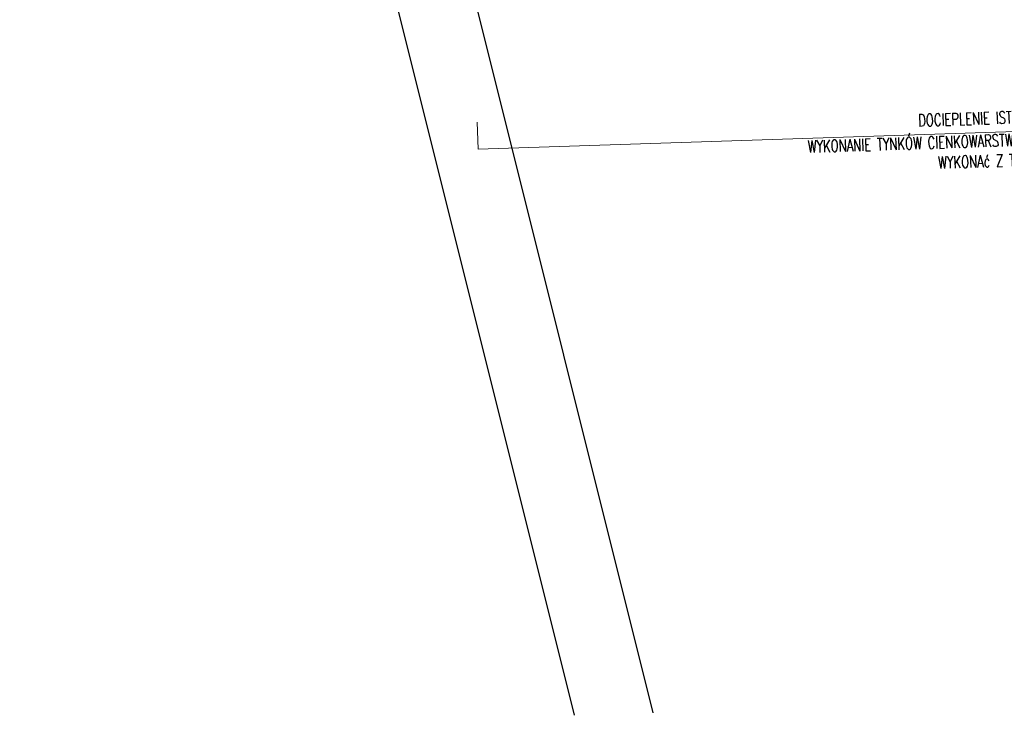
# Model space of a CAD drawing. Header units: millimetres. Extents: x 14400 to 93787, y -21104 to 39413.
# Tile 213 of 256: x 90319 to 91048, y -16060 to -15545. Entities that reach past the tile are written whole.
import ezdxf
from ezdxf.enums import TextEntityAlignment as Align

# ---------------------------------------------------------------- set-up
doc = ezdxf.new("R2010")
doc.units = ezdxf.units.MM
doc.layers.add('Opis', color=8, linetype='Continuous', lineweight=13)
doc.layers.add('Opis_pom', color=9, linetype='Continuous', lineweight=18)
doc.styles.add('ARIAL', font='tahoma.ttf')
doc.styles.add('TXT', font='simplex.shx', dxfattribs={"width": 0.8})

# ---------------------------------------------------------------- blocks, each defined once
blk = doc.blocks.new('JUHJHH')
at = {"layer": 'DEFPOINTS', "color": 2}
for p, q in [((28294.03098, 2062.19416), (28764.65175, -126.6496)), ((28352.33362, 2062.19416), (28822.95438, -126.6496))]:
    blk.add_line(p, q, dxfattribs=at)
at = {"layer": 'Opis'}
blk.add_lwpolyline([(28707.4719, 314.50085), (28707.4719, 294.50085), (29722.4719, 294.50085), (29722.4719, 314.50085)], dxfattribs=at)
at = {"layer": 'Opis', "ltscale": 0.7, "char_height": 9, "width": 532.6044424, "attachment_point": 1, "style": 'TXT'}
for s, insert in [('\\pxqc;{\\W0.7;DOCIEPLENIE ISTN. MURÓW STYROPIANEM LAMBDA=0,031, GR. 15 cm }', (28914.89789, 309.59519)), ('\\pxqc;{\\W0.7;WYKONANIE TYNKÓW CIENKOWARSTWOWYCH NA SIATCE Z WŁÓKNA SZKLANEGO, MALOWANIE ELEWACJI, COKÓŁ WYKONAć Z TYNKU MOZAIKOWEGO W KONTRASTOWYM ODCIENIU}', (28914.89789, 292.84955))]:
    blk.add_mtext(s, dxfattribs=dict(at, insert=insert))
at = {"layer": 'Opis_pom', "ltscale": 0.7, "style": 'ARIAL'}
for tag, p in [('1.1', (29155.34141, 1328.81247)), ('1.2', (29440.67495, 915.12556)), ('1.7', (28864.32245, 797.38078)), ('1.3', (29507.96542, 694.00648)), ('1.4', (29272.14264, 692.64264)), ('1.6', (28836.04153, 595.92607)), ('1.5', (28969.67619, 596.81054))]:
    blk.add_attdef(tag, text='', height=11.968, dxfattribs=at).set_placement(p, align=Align.MIDDLE_CENTER)

msp = doc.modelspace()

# ---------------------------------------------------------------- block references
at = {"layer": 'DEFPOINTS', "color": 2, "rotation": 1.885153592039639}
msp.add_blockref('JUHJHH', (61976.5022, -16879.91221), dxfattribs=at)

doc.saveas('drawing.dxf')
